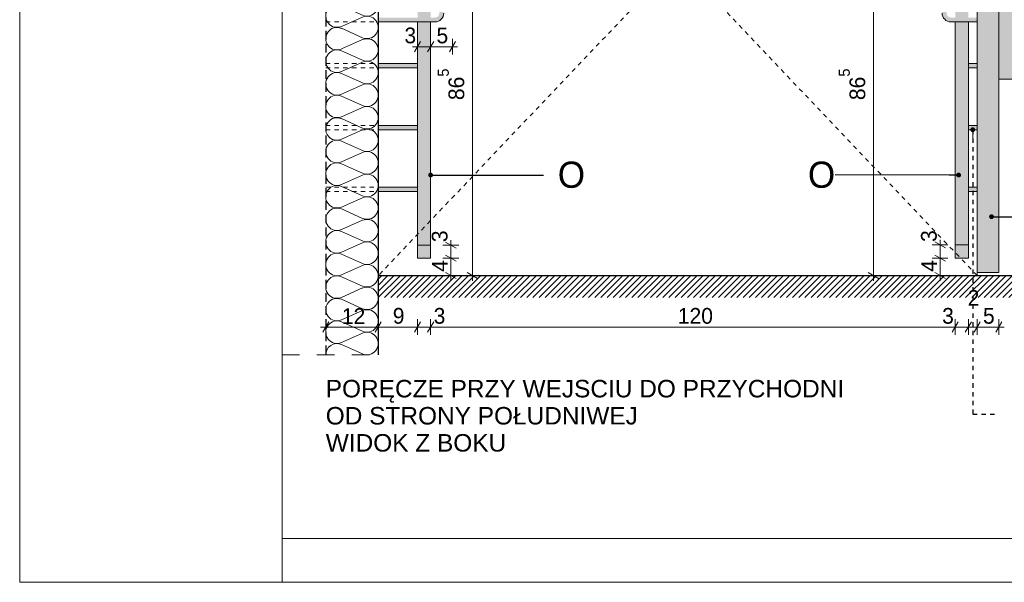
# Model space of a CAD drawing. Extents: x -445637 to -363038, y -16784 to 2261.
# Tile 1 of 29: x -441401 to -439149, y -16784 to -15498. Entities that reach past the tile are written whole.
import ezdxf

# ---------------------------------------------------------------- set-up
doc = ezdxf.new("R2010")
doc.units = 0
doc.header["$MEASUREMENT"] = 0
for name, pattern in [('Hidden Line', [20, 10, -10]), ('Krawędzie ukryte', [30, 20, -10]), ('Przerywana', [80, 40, -40])]:
    doc.linetypes.add(name, pattern=pattern)
for name, color, linetype, lineweight in [('A-Opisy_Nr_Pióra__21', 7, 'Continuous', 13), ('Arch balustrady_Nr_Pióra__41', 7, 'Continuous', 9), ('Arch balustrady_Nr_Pióra__5', 7, 'Continuous', 13), ('Arch ocieplenie_Nr_Pióra__100', 2, 'Continuous', 13), ('Arch opisy_Nr_Pióra__21', 7, 'Continuous', 13), ('ARCH TABELA_Nr_Pióra__21', 7, 'Continuous', 13), ('ARCH TABELA_Nr_Pióra__7', 7, 'Continuous', 13), ('Arch wykończenie_Nr_Pióra__1', 7, 'Continuous', 25), ('arch wypelnienia_Nr_Pióra__21', 7, 'Continuous', 13), ('INWENT TEREN_Nr_Pióra__1', 7, 'Continuous', 25), ('INWENT WYMIARY_Nr_Pióra__21', 7, 'Continuous', 13), ('INWENT.ŚCIANY_Nr_Pióra__1', 7, 'Continuous', 25), ('Istniejące schody_Nr_Pióra__5', 7, 'Continuous', 13)]:
    doc.layers.add(name, color=color, linetype=linetype, lineweight=lineweight)
doc.layers.add('Arch ocieplenie', color=7, linetype='Continuous')
doc.layers.add('INWENT WYMIARY', color=7, linetype='Continuous')
doc.layers.add('arch wypelnienia_Nr_Pióra__2', color=7, linetype='Continuous', lineweight=13, true_color=0x7f7f7f)
doc.styles.add('GENERATED_STYLE_1', font='txt')
doc.styles.add('GENERATED_STYLE_2', font='txt')
doc.styles.add('GENERATED_STYLE_3', font='txt')
doc.styles.add('GENERATED_STYLE_6', font='arial.ttf')
doc.dimstyles.new('GENERATED_STYLE__1', dxfattribs={"dimtxt": 35.999999, "dimasz": 18.24, "dimexe": 0.18, "dimexo": 0, "dimgap": 0.09, "dimtad": 1, "dimdec": 0, "dimlfac": 0.1, "dimzin": 0, "dimdsep": 46, "dimtxsty": 'GENERATED_STYLE_1', "dimblk": 'ARROWHEAD_2', "dimblk1": 'ARROWHEAD_2', "dimblk2": 'ARROWHEAD_2', "dimcen": 0.09, "dimclrd": 7, "dimclre": 7, "dimclrt": 7, "dimazin": 0, "dimtfac": 1, "dimtdec": 4, "dimtmove": 0, "dimatfit": 3, "dimfxl": 0, "dimtolj": 1, "dimtzin": 0, "dimarcsym": 0})
doc.dimstyles.new('GENERATED_STYLE__2', dxfattribs={"dimtxt": 35.999999, "dimasz": 18.24, "dimexe": 0.18, "dimexo": 0, "dimgap": 0.09, "dimtad": 1, "dimdec": 0, "dimlfac": 0.1, "dimzin": 0, "dimdsep": 46, "dimtxsty": 'GENERATED_STYLE_1', "dimblk": 'ARROWHEAD_2', "dimblk1": 'ARROWHEAD_2', "dimblk2": 'ARROWHEAD_2', "dimcen": 0.09, "dimclrd": 7, "dimclre": 7, "dimclrt": 7, "dimazin": 0, "dimtfac": 1, "dimtdec": 4, "dimtmove": 2, "dimatfit": 3, "dimfxl": 0, "dimtolj": 1, "dimtzin": 0, "dimarcsym": 0})
doc.dimstyles.new('GENERATED_STYLE__3', dxfattribs={"dimtxt": 35.999999, "dimasz": 18.24, "dimexe": 0.18, "dimexo": 0, "dimgap": 0.09, "dimtad": 1, "dimtih": 1, "dimtoh": 1, "dimdec": 0, "dimlfac": 0.1, "dimzin": 0, "dimdsep": 46, "dimtxsty": 'GENERATED_STYLE_1', "dimblk": 'ARROWHEAD_2', "dimblk1": 'ARROWHEAD_2', "dimblk2": 'ARROWHEAD_2', "dimcen": 0.09, "dimclrd": 7, "dimclre": 7, "dimclrt": 7, "dimazin": 0, "dimtfac": 1, "dimtdec": 4, "dimtmove": 0, "dimatfit": 3, "dimfxl": 0, "dimtolj": 1, "dimtzin": 0, "dimarcsym": 0})
doc.dimstyles.new('GENERATED_STYLE__7', dxfattribs={"dimtxt": 0.18, "dimasz": 21.888, "dimexe": 0.18, "dimexo": 0.0625, "dimgap": 0.09, "dimtad": 0, "dimtih": 1, "dimtoh": 1, "dimdec": 4, "dimzin": 0, "dimdsep": 46, "dimcen": 0.09, "dimadec": 0, "dimazin": 0, "dimtfac": 1, "dimtdec": 4, "dimtmove": 0, "dimatfit": 3, "dimldrblk": 'ARROWHEAD_11', "dimfxl": 0, "dimtolj": 1, "dimtzin": 0, "dimarcsym": 0})

# ---------------------------------------------------------------- blocks, each defined once
blk = doc.blocks.new('Izolacja cieplna 14_2', base_point=(-440701.3, -16263.9))
at = {"layer": 'Arch ocieplenie_Nr_Pióra__100', "linetype": 'Continuous'}
for p, q in [((-440665.6, -15306.3), (-440617.1, -15284.8)), ((-440617.1, -15332.2), (-440665.6, -15310.7)), ((-440665.6, -15358), (-440617.1, -15336.5)), ((-440617.1, -15383.8), (-440665.6, -15362.3)), ((-440665.6, -15409.6), (-440617.1, -15388.1)), ((-440617.1, -15435.4), (-440665.6, -15414)), ((-440665.6, -15461.3), (-440617.1, -15439.8)), ((-440617.1, -15487.1), (-440665.6, -15465.6)), ((-440665.6, -15512.9), (-440617.1, -15491.4)), ((-440617.1, -15538.7), (-440665.6, -15517.2)), ((-440665.6, -15564.5), (-440617.1, -15543.1)), ((-440617.1, -15590.4), (-440665.6, -15568.9)), ((-440665.6, -15616.2), (-440617.1, -15594.7)), ((-440617.1, -15642), (-440665.6, -15620.5)), ((-440665.6, -15667.8), (-440617.1, -15646.3)), ((-440617.1, -15693.6), (-440665.6, -15672.2)), ((-440665.6, -15719.5), (-440617.1, -15698)), ((-440617.1, -15745.3), (-440665.6, -15723.8)), ((-440665.6, -15771.1), (-440617.1, -15749.6)), ((-440617.1, -15796.9), (-440665.6, -15775.5)), ((-440665.6, -15822.8), (-440617.1, -15801.3)), ((-440617.1, -15848.6), (-440665.6, -15827.1)), ((-440665.6, -15874.4), (-440617.1, -15852.9)), ((-440617.1, -15900.2), (-440665.6, -15878.7)), ((-440665.6, -15926), (-440617.1, -15904.6)), ((-440617.1, -15951.9), (-440665.6, -15930.4)), ((-440665.6, -15977.7), (-440617.1, -15956.2)), ((-440617.1, -16003.5), (-440665.6, -15982)), ((-440665.6, -16029.3), (-440617.1, -16007.8)), ((-440617.1, -16055.1), (-440665.6, -16033.7)), ((-440665.6, -16081), (-440617.1, -16059.5)), ((-440617.1, -16106.8), (-440665.6, -16085.3)), ((-440665.6, -16132.6), (-440617.1, -16111.1)), ((-440617.1, -16158.4), (-440665.6, -16136.9)), ((-440665.6, -16184.3), (-440617.1, -16162.8)), ((-440617.1, -16210.1), (-440665.6, -16188.6)), ((-440665.6, -16235.9), (-440617.1, -16214.4)), ((-440617.1, -16261.7), (-440665.6, -16240.2))]:
    blk.add_line(p, q, dxfattribs=at)
for centre, start_param, end_param in [((-440675.8, -15282.7), 1.570796, 3.554385), ((-440606.9, -15308.5), 2.728799, 6.695979), ((-440675.8, -15334.3), 5.870392, 9.837571), ((-440606.9, -15360.1), 2.728799, 6.695979), ((-440675.8, -15386), 5.870392, 9.837571), ((-440606.9, -15411.8), 2.728799, 6.695979), ((-440675.8, -15437.6), 5.870392, 9.837571), ((-440606.9, -15463.4), 2.728799, 6.695979), ((-440675.8, -15489.2), 5.870392, 9.837571), ((-440606.9, -15515.1), 2.728799, 6.695979), ((-440675.8, -15540.9), 5.870392, 9.837571), ((-440606.9, -15566.7), 2.728799, 6.695979), ((-440675.8, -15592.5), 5.870392, 9.837571), ((-440606.9, -15618.4), 2.728799, 6.695979), ((-440675.8, -15644.2), 5.870392, 9.837571), ((-440606.9, -15670), 2.728799, 6.695979), ((-440675.8, -15695.8), 5.870392, 9.837571), ((-440606.9, -15721.6), 2.728799, 6.695979), ((-440675.8, -15747.5), 5.870392, 9.837571), ((-440606.9, -15773.3), 2.728799, 6.695979), ((-440675.8, -15799.1), 5.870392, 9.837571), ((-440606.9, -15824.9), 2.728799, 6.695979), ((-440675.8, -15850.7), 5.870392, 9.837571), ((-440606.9, -15876.6), 2.728799, 6.695979), ((-440675.8, -15902.4), 5.870392, 9.837571), ((-440606.9, -15928.2), 2.728799, 6.695979), ((-440675.8, -15954), 5.870392, 9.837571), ((-440606.9, -15979.9), 2.728799, 6.695979), ((-440675.8, -16005.7), 5.870392, 9.837571), ((-440606.9, -16031.5), 2.728799, 6.695979), ((-440675.8, -16057.3), 5.870392, 9.837571), ((-440606.9, -16083.1), 2.728799, 6.695979), ((-440675.8, -16109), 5.870392, 9.837571), ((-440606.9, -16134.8), 2.728799, 6.695979), ((-440675.8, -16160.6), 5.870392, 9.837571), ((-440606.9, -16186.4), 2.728799, 6.695979), ((-440675.8, -16212.2), 5.870392, 9.837571), ((-440606.9, -16238.1), 2.728799, 6.695979), ((-440675.8, -16263.9), 5.870392, 7.853982)]:
    blk.add_ellipse(centre, major_axis=(0, 25.8), ratio=0.988385, start_param=start_param, end_param=end_param, dxfattribs=at)
blk = doc.blocks.new('*D137')
at = {"layer": 'INWENT WYMIARY_Nr_Pióra__21', "linetype": 'Continuous'}
for p, q in [((-439430.5, -15218.8), (-439466.5, -15218.8)), ((-439436.5, -15225.7), (-439460.5, -15211.9)), ((-439448.5, -15218.8), (-439448.5, -15207.1)), ((-439448.5, -16082.7), (-439448.5, -15218.8)), ((-439460.5, -16075.7), (-439436.5, -16089.6)), ((-439430.5, -16082.7), (-439466.5, -16082.7)), ((-439448.5, -16094.4), (-439448.5, -16082.7))]:
    blk.add_line(p, q, dxfattribs=at)
at = {"layer": 'INWENT WYMIARY_Nr_Pióra__21', "insert": (-439466.7, -15681.4), "char_height": 36, "attachment_point": 7, "rotation": 90, "style": 'GENERATED_STYLE_2'}
blk.add_mtext('{86\\A1{\\H0.7x;\\S5^  ;}}', dxfattribs=at)
blk = doc.blocks.new('ARROWHEAD_2')
at = {"color": 0, "linetype": 'Continuous', "lineweight": 0}
for p, q in [((0, 0), (-1, 0)), ((-0.38, -0.66), (0.38, 0.66))]:
    blk.add_line(p, q, dxfattribs=at)
blk = doc.blocks.new('*D138')
at = {"layer": 'INWENT WYMIARY_Nr_Pióra__21', "linetype": 'Continuous'}
for p, q in [((-440347.8, -15218.8), (-440383.8, -15218.8)), ((-440353.8, -15225.7), (-440377.8, -15211.9)), ((-440365.8, -15218.8), (-440365.8, -15207.1)), ((-440365.8, -16082.7), (-440365.8, -15218.8)), ((-440377.8, -16075.7), (-440353.8, -16089.6)), ((-440347.8, -16082.7), (-440383.8, -16082.7)), ((-440365.8, -16094.4), (-440365.8, -16082.7))]:
    blk.add_line(p, q, dxfattribs=at)
at = {"layer": 'INWENT WYMIARY_Nr_Pióra__21', "insert": (-440384, -15681.4), "char_height": 36, "attachment_point": 7, "rotation": 90, "style": 'GENERATED_STYLE_2'}
blk.add_mtext('{86\\A1{\\H0.7x;\\S5^  ;}}', dxfattribs=at)
blk = doc.blocks.new('*D139')
at = {"layer": 'INWENT WYMIARY_Nr_Pióra__21', "linetype": 'Continuous'}
for p, q in [((-440427.1, -16035.7), (-440403.1, -16049.5)), ((-440397.1, -16042.6), (-440433.1, -16042.6)), ((-440415.1, -16082.7), (-440415.1, -16042.6)), ((-440427.1, -16075.7), (-440403.1, -16089.6)), ((-440397.1, -16082.7), (-440433.1, -16082.7)), ((-440415.1, -16094.4), (-440415.1, -16082.7))]:
    blk.add_line(p, q, dxfattribs=at)
at = {"layer": 'INWENT WYMIARY_Nr_Pióra__21', "char_height": 36, "attachment_point": 7, "rotation": 90, "style": 'GENERATED_STYLE_1'}
for s, insert in [('{3}', (-440422.3, -16006.3)), ('{4}', (-440422.3, -16074.2))]:
    blk.add_mtext(s, dxfattribs=dict(at, insert=insert))
blk = doc.blocks.new('*D140')
at = {"layer": 'INWENT WYMIARY_Nr_Pióra__21', "linetype": 'Continuous'}
for p, q in [((-440397.1, -16013.2), (-440433.1, -16013.2)), ((-440403.1, -16020.1), (-440427.1, -16006.3)), ((-440415.1, -16013.2), (-440415.1, -16001.5)), ((-440415.1, -16042.6), (-440415.1, -16013.2)), ((-440427.1, -16035.7), (-440403.1, -16049.5)), ((-440397.1, -16042.6), (-440433.1, -16042.6))]:
    blk.add_line(p, q, dxfattribs=at)
at = {"layer": 'INWENT WYMIARY_Nr_Pióra__21', "char_height": 36, "attachment_point": 7, "rotation": 90, "style": 'GENERATED_STYLE_1'}
for s, insert in [('{3}', (-440422.3, -16006.3)), ('{4}', (-440422.3, -16074.2))]:
    blk.add_mtext(s, dxfattribs=dict(at, insert=insert))
blk = doc.blocks.new('*D141')
at = {"layer": 'INWENT WYMIARY_Nr_Pióra__21', "linetype": 'Continuous'}
for p, q in [((-439308, -16035.7), (-439284, -16049.6)), ((-439278, -16042.7), (-439314, -16042.7)), ((-439296, -16082.7), (-439296, -16042.7)), ((-439308, -16075.7), (-439284, -16089.6)), ((-439278, -16082.7), (-439314, -16082.7)), ((-439296, -16094.4), (-439296, -16082.7))]:
    blk.add_line(p, q, dxfattribs=at)
at = {"layer": 'INWENT WYMIARY_Nr_Pióra__21', "char_height": 36, "attachment_point": 7, "rotation": 90, "style": 'GENERATED_STYLE_1'}
for s, insert in [('{3}', (-439303.2, -16005.7)), ('{4}', (-439303.2, -16074.2))]:
    blk.add_mtext(s, dxfattribs=dict(at, insert=insert))
blk = doc.blocks.new('*D142')
at = {"layer": 'INWENT WYMIARY_Nr_Pióra__21', "linetype": 'Continuous'}
for p, q in [((-439278, -16012.7), (-439314, -16012.7)), ((-439284, -16019.6), (-439308, -16005.7)), ((-439296, -16012.7), (-439296, -16000.9)), ((-439296, -16042.7), (-439296, -16012.7)), ((-439308, -16035.7), (-439284, -16049.6)), ((-439278, -16042.7), (-439314, -16042.7))]:
    blk.add_line(p, q, dxfattribs=at)
at = {"layer": 'INWENT WYMIARY_Nr_Pióra__21', "char_height": 36, "attachment_point": 7, "rotation": 90, "style": 'GENERATED_STYLE_1'}
for s, insert in [('{3}', (-439303.2, -16005.7)), ('{4}', (-439303.2, -16074.2))]:
    blk.add_mtext(s, dxfattribs=dict(at, insert=insert))
blk = doc.blocks.new('*D143')
at = {"layer": 'INWENT WYMIARY_Nr_Pióra__21', "linetype": 'Continuous'}
for p, q in [((-440694.4, -16188.5), (-440708.3, -16212.5)), ((-440701.3, -16218.5), (-440701.3, -16182.5)), ((-440574.4, -16188.5), (-440588.3, -16212.5)), ((-440581.3, -16218.5), (-440581.3, -16182.5)), ((-440713.1, -16200.5), (-440701.3, -16200.5)), ((-440701.3, -16200.5), (-440581.3, -16200.5))]:
    blk.add_line(p, q, dxfattribs=at)
at = {"layer": 'INWENT WYMIARY_Nr_Pióra__21', "char_height": 36, "attachment_point": 7, "style": 'GENERATED_STYLE_1'}
for s, insert in [('{2}', (-439232.9, -16151.9)), ('{12}', (-440664.4, -16193.3)), ('{9}', (-440547.9, -16193.3)), ('{3}', (-440454.4, -16193.3)), ('{120}', (-439895.9, -16193.3)), ('{3}', (-439291.3, -16193.3)), ('{5}', (-439197.9, -16193.3))]:
    blk.add_mtext(s, dxfattribs=dict(at, insert=insert))
blk = doc.blocks.new('*D144')
at = {"layer": 'INWENT WYMIARY_Nr_Pióra__21', "linetype": 'Continuous'}
for p, q in [((-440574.4, -16188.5), (-440588.3, -16212.5)), ((-440581.3, -16218.5), (-440581.3, -16182.5)), ((-440484.4, -16188.5), (-440498.3, -16212.5)), ((-440491.3, -16218.5), (-440491.3, -16182.5)), ((-440581.3, -16200.5), (-440491.3, -16200.5))]:
    blk.add_line(p, q, dxfattribs=at)
at = {"layer": 'INWENT WYMIARY_Nr_Pióra__21', "char_height": 36, "attachment_point": 7, "style": 'GENERATED_STYLE_1'}
for s, insert in [('{2}', (-439232.9, -16151.9)), ('{12}', (-440664.4, -16193.3)), ('{9}', (-440547.9, -16193.3)), ('{3}', (-440454.4, -16193.3)), ('{120}', (-439895.9, -16193.3)), ('{3}', (-439291.3, -16193.3)), ('{5}', (-439197.9, -16193.3))]:
    blk.add_mtext(s, dxfattribs=dict(at, insert=insert))
blk = doc.blocks.new('*D145')
at = {"layer": 'INWENT WYMIARY_Nr_Pióra__21', "linetype": 'Continuous'}
for p, q in [((-440484.4, -16188.5), (-440498.3, -16212.5)), ((-440491.3, -16218.5), (-440491.3, -16182.5)), ((-440454.4, -16188.5), (-440468.3, -16212.5)), ((-440461.3, -16218.5), (-440461.3, -16182.5)), ((-440491.3, -16200.5), (-440461.3, -16200.5))]:
    blk.add_line(p, q, dxfattribs=at)
at = {"layer": 'INWENT WYMIARY_Nr_Pióra__21', "char_height": 36, "attachment_point": 7, "style": 'GENERATED_STYLE_1'}
for s, insert in [('{2}', (-439232.9, -16151.9)), ('{12}', (-440664.4, -16193.3)), ('{9}', (-440547.9, -16193.3)), ('{3}', (-440454.4, -16193.3)), ('{120}', (-439895.9, -16193.3)), ('{3}', (-439291.3, -16193.3)), ('{5}', (-439197.9, -16193.3))]:
    blk.add_mtext(s, dxfattribs=dict(at, insert=insert))
blk = doc.blocks.new('*D146')
at = {"layer": 'INWENT WYMIARY_Nr_Pióra__21', "linetype": 'Continuous'}
for p, q in [((-440454.4, -16188.5), (-440468.3, -16212.5)), ((-440461.3, -16218.5), (-440461.3, -16182.5)), ((-439254.4, -16188.5), (-439268.3, -16212.5)), ((-439261.3, -16218.5), (-439261.3, -16182.5)), ((-440461.3, -16200.5), (-439261.3, -16200.5))]:
    blk.add_line(p, q, dxfattribs=at)
at = {"layer": 'INWENT WYMIARY_Nr_Pióra__21', "char_height": 36, "attachment_point": 7, "style": 'GENERATED_STYLE_1'}
for s, insert in [('{2}', (-439232.9, -16151.9)), ('{12}', (-440664.4, -16193.3)), ('{9}', (-440547.9, -16193.3)), ('{3}', (-440454.4, -16193.3)), ('{120}', (-439895.9, -16193.3)), ('{3}', (-439291.3, -16193.3)), ('{5}', (-439197.9, -16193.3))]:
    blk.add_mtext(s, dxfattribs=dict(at, insert=insert))
blk = doc.blocks.new('*D147')
at = {"layer": 'INWENT WYMIARY_Nr_Pióra__21', "linetype": 'Continuous'}
for p, q in [((-439254.4, -16188.5), (-439268.3, -16212.5)), ((-439261.3, -16218.5), (-439261.3, -16182.5)), ((-439224.4, -16188.5), (-439238.3, -16212.5)), ((-439231.3, -16218.5), (-439231.3, -16182.5)), ((-439261.3, -16200.5), (-439231.3, -16200.5))]:
    blk.add_line(p, q, dxfattribs=at)
at = {"layer": 'INWENT WYMIARY_Nr_Pióra__21', "char_height": 36, "attachment_point": 7, "style": 'GENERATED_STYLE_1'}
for s, insert in [('{2}', (-439232.9, -16151.9)), ('{12}', (-440664.4, -16193.3)), ('{9}', (-440547.9, -16193.3)), ('{3}', (-440454.4, -16193.3)), ('{120}', (-439895.9, -16193.3)), ('{3}', (-439291.3, -16193.3)), ('{5}', (-439197.9, -16193.3))]:
    blk.add_mtext(s, dxfattribs=dict(at, insert=insert))
blk = doc.blocks.new('*D148')
at = {"layer": 'INWENT WYMIARY_Nr_Pióra__21', "linetype": 'Continuous'}
for p, q in [((-439224.4, -16188.5), (-439238.3, -16212.5)), ((-439231.3, -16218.5), (-439231.3, -16182.5)), ((-439204.4, -16188.5), (-439218.3, -16212.5)), ((-439211.3, -16218.5), (-439211.3, -16182.5)), ((-439231.3, -16200.5), (-439211.3, -16200.5))]:
    blk.add_line(p, q, dxfattribs=at)
at = {"layer": 'INWENT WYMIARY_Nr_Pióra__21', "char_height": 36, "attachment_point": 7, "style": 'GENERATED_STYLE_1'}
for s, insert in [('{2}', (-439232.9, -16151.9)), ('{12}', (-440664.4, -16193.3)), ('{9}', (-440547.9, -16193.3)), ('{3}', (-440454.4, -16193.3)), ('{120}', (-439895.9, -16193.3)), ('{3}', (-439291.3, -16193.3)), ('{5}', (-439197.9, -16193.3))]:
    blk.add_mtext(s, dxfattribs=dict(at, insert=insert))
blk = doc.blocks.new('*D149')
at = {"layer": 'INWENT WYMIARY_Nr_Pióra__21', "linetype": 'Continuous'}
for p, q in [((-439204.4, -16188.5), (-439218.3, -16212.5)), ((-439211.3, -16218.5), (-439211.3, -16182.5)), ((-439168.3, -16212.5), (-439154.4, -16188.5)), ((-439161.3, -16218.5), (-439161.3, -16182.5)), ((-439211.3, -16200.5), (-439161.3, -16200.5)), ((-439161.3, -16200.5), (-439149.6, -16200.5))]:
    blk.add_line(p, q, dxfattribs=at)
at = {"layer": 'INWENT WYMIARY_Nr_Pióra__21', "char_height": 36, "attachment_point": 7, "style": 'GENERATED_STYLE_1'}
for s, insert in [('{2}', (-439232.9, -16151.9)), ('{12}', (-440664.4, -16193.3)), ('{9}', (-440547.9, -16193.3)), ('{3}', (-440454.4, -16193.3)), ('{120}', (-439895.9, -16193.3)), ('{3}', (-439291.3, -16193.3)), ('{5}', (-439197.9, -16193.3))]:
    blk.add_mtext(s, dxfattribs=dict(at, insert=insert))
blk = doc.blocks.new('*D151')
at = {"layer": 'INWENT WYMIARY_Nr_Pióra__21', "linetype": 'Continuous'}
for p, q in [((-440503.1, -15559.2), (-440491.3, -15559.2)), ((-440484.4, -15547.2), (-440498.3, -15571.2)), ((-440491.3, -15577.2), (-440491.3, -15541.2)), ((-440491.3, -15559.2), (-440461.3, -15559.2)), ((-440454.4, -15547.2), (-440468.3, -15571.2)), ((-440461.3, -15577.2), (-440461.3, -15541.2))]:
    blk.add_line(p, q, dxfattribs=at)
at = {"layer": 'INWENT WYMIARY_Nr_Pióra__21', "char_height": 36, "attachment_point": 7, "style": 'GENERATED_STYLE_1'}
for s, insert in [('{3}', (-440521.3, -15552)), ('{5}', (-440447.9, -15552))]:
    blk.add_mtext(s, dxfattribs=dict(at, insert=insert))
blk = doc.blocks.new('*D152')
at = {"layer": 'INWENT WYMIARY_Nr_Pióra__21', "linetype": 'Continuous'}
for p, q in [((-440454.4, -15547.2), (-440468.3, -15571.2)), ((-440461.3, -15577.2), (-440461.3, -15541.2)), ((-440461.3, -15559.2), (-440411.3, -15559.2)), ((-440418.3, -15571.2), (-440404.4, -15547.2)), ((-440411.3, -15577.2), (-440411.3, -15541.2)), ((-440411.3, -15559.2), (-440399.6, -15559.2))]:
    blk.add_line(p, q, dxfattribs=at)
at = {"layer": 'INWENT WYMIARY_Nr_Pióra__21', "char_height": 36, "attachment_point": 7, "style": 'GENERATED_STYLE_1'}
for s, insert in [('{3}', (-440521.3, -15552)), ('{5}', (-440447.9, -15552))]:
    blk.add_mtext(s, dxfattribs=dict(at, insert=insert))
blk = doc.blocks.new('*D170')
at = {"layer": 'INWENT WYMIARY_Nr_Pióra__21', "linetype": 'Continuous'}
for p, q in [((-438948.6, -14333.8), (-438972.6, -14320)), ((-438960.6, -14326.9), (-438960.6, -14315.2)), ((-438942.6, -14326.9), (-438978.6, -14326.9)), ((-438960.6, -15633.6), (-438960.6, -14326.9)), ((-438972.6, -15626.7), (-438948.6, -15640.6)), ((-438942.6, -15633.6), (-438978.6, -15633.6)), ((-438960.6, -15645.4), (-438960.6, -15633.6))]:
    blk.add_line(p, q, dxfattribs=at)
at = {"layer": 'INWENT WYMIARY_Nr_Pióra__21', "insert": (-438978.8, -15059.7), "char_height": 36, "attachment_point": 7, "rotation": 90, "style": 'GENERATED_STYLE_2'}
blk.add_mtext('{130\\A1{\\H0.7x;\\S5^  ;}}', dxfattribs=at)
blk = doc.blocks.new('ARROWHEAD_11')
at = {"color": 0, "linetype": 'Continuous', "lineweight": 0}
blk.add_line((0, 0), (-1, 0), dxfattribs=at)
at = {"color": 0, "linetype": 'Continuous', "lineweight": 0, "const_width": 0.25, "flags": 128}
blk.add_lwpolyline([(-0.125, 0, 1), (0.125, 0, 1)], format="xyb", close=True, dxfattribs=at)

msp = doc.modelspace()

# ---------------------------------------------------------------- hatches: boundary and pattern name
at = {"layer": 'arch wypelnienia_Nr_Pióra__2', "linetype": 'Continuous'}
h = msp.add_hatch(color=256, dxfattribs=at)
h.paths.add_polyline_path([(-439311.3, -14437.7), (-439261.3, -14437.7), (-439261.3, -14584.9), (-439211.3, -14584.9), (-439211.3, -14470.5), (-439171.3, -14470.5), (-439171.3, -14326.9), (-439191.3, -14317.1), (-439191.3, -14272.5), (-437816.1, -14948.1, -0.414214), (-437779.5, -15055.2), (-438081.3, -15669.5), (-438081.3, -16053.6), (-438271.3, -16053.6), (-438271.3, -15933.6), (-438131.3, -15933.6), (-438131.3, -15917.4), (-439121.3, -15431.1), (-439121.3, -15513.6), (-438981.3, -15513.6), (-438981.3, -15633.6), (-439161.3, -15633.6), (-439161.3, -16075.6), (-439211.3, -16075.6), (-439211.3, -15890.6), (-439231.3, -15890.6), (-439231.3, -16042.7), (-439261.3, -16042.7), (-439261.3, -15502.5), (-439273.9, -15502.3, -0.376516), (-439291.3, -15482.5), (-439291.3, -15457.3), (-439311.3, -15457.3)], flags=0)
h.paths.add_polyline_path([(-438081.3, -14862.3), (-437833.7, -14984, -0.414214), (-437815.4, -15037.5), (-438081.3, -15578.8)], flags=0)
h.paths.add_polyline_path([(-439121.3, -14606.6), (-439121.3, -14351.5), (-438131.3, -14837.8), (-438131.3, -15092.9)], flags=0)
h.paths.add_polyline_path([(-439121.3, -14740.3), (-439121.3, -14628.9), (-438131.3, -15115.2), (-438131.3, -15226.6)], flags=0)
h.paths.add_polyline_path([(-439121.3, -14762.6), (-438131.3, -15248.9), (-438131.3, -15360.3), (-439121.3, -14874)], flags=0)
h.paths.add_polyline_path([(-439121.3, -14896.3), (-438131.3, -15382.6), (-438131.3, -15494), (-439121.3, -15007.7)], flags=0)
h.paths.add_polyline_path([(-439121.3, -15141.4), (-439121.3, -15030), (-438131.3, -15516.3), (-438131.3, -15627.7)], flags=0)
h.paths.add_polyline_path([(-439121.3, -15275.1), (-439121.3, -15163.7), (-438131.3, -15650), (-438131.3, -15761.4)], flags=0)
h.paths.add_polyline_path([(-439121.3, -15297.4), (-438131.3, -15783.7), (-438131.3, -15895.1), (-439121.3, -15408.8)], flags=0)
h.paths.add_polyline_path([(-439211.3, -15880.6), (-439231.3, -15880.6), (-439231.3, -15749.1), (-439211.3, -15749.1)], flags=0)
h.paths.add_polyline_path([(-439211.3, -15739.1), (-439231.3, -15739.1), (-439231.3, -15607.5), (-439211.3, -15607.5)], flags=0)
h.paths.add_polyline_path([(-439231.3, -15597.5), (-439231.3, -15502.5), (-439211.3, -15502.5), (-439211.3, -15597.5)], flags=0)
h.paths.add_polyline_path([(-439211.3, -15492.5), (-439231.3, -15492.5), (-439231.3, -15466), (-439211.3, -15466)], flags=0)
h.paths.add_polyline_path([(-439281.3, -15457.3), (-439261.3, -15457.3), (-439261.3, -15492.5), (-439271.3, -15492.5, -0.414214), (-439281.3, -15482.5)], flags=0)
h.paths.add_polyline_path([(-439211.3, -15456), (-439231.3, -15456), (-439231.3, -15361), (-439211.3, -15361)], flags=0)
h.paths.add_polyline_path([(-439231.3, -15351), (-439231.3, -15325.5), (-439211.3, -15325.5), (-439211.3, -15351)], flags=0)
h.paths.add_polyline_path([(-439231.3, -15315.5), (-439231.3, -15302.5), (-439211.3, -15302.5), (-439211.3, -15315.5)], flags=0)
h.paths.add_polyline_path([(-439231.3, -15292.5), (-439231.3, -15270.1), (-439261.3, -15270.1), (-439261.3, -15219.5), (-439211.3, -15219.5), (-439211.3, -15292.5)], flags=0)
h.paths.add_polyline_path([(-439261.3, -15161), (-439211.3, -15161), (-439211.3, -15185.8), (-439211.3, -15209.5), (-439261.3, -15209.5)], flags=0)
h.paths.add_polyline_path([(-439211.3, -15078), (-439211.3, -15151), (-439261.3, -15151), (-439261.3, -15078)], flags=0)
h.paths.add_polyline_path([(-439261.3, -15068), (-439261.3, -15019.5), (-439211.3, -15019.5), (-439211.3, -15068)], flags=0)
h.paths.add_polyline_path([(-439211.3, -14936.5), (-439211.3, -15009.5), (-439261.3, -15009.5), (-439261.3, -14936.5)], flags=0)
h.paths.add_polyline_path([(-439211.3, -14878), (-439211.3, -14926.5), (-439261.3, -14926.5), (-439261.3, -14878)], flags=0)
h.paths.add_polyline_path([(-439211.3, -14794.9), (-439211.3, -14868), (-439261.3, -14868), (-439261.3, -14794.9)], flags=0)
h.paths.add_polyline_path([(-439261.3, -14784.9), (-439261.3, -14736.5), (-439211.3, -14736.5), (-439211.3, -14784.9)], flags=0)
h.paths.add_polyline_path([(-439261.3, -14726.5), (-439261.3, -14594.9), (-439211.3, -14594.9), (-439211.3, -14726.5)], flags=0)
h = msp.add_hatch(color=256, dxfattribs=at)
h.paths.add_polyline_path([(-440461.3, -14437.7), (-440411.3, -14437.7), (-440411.3, -15457.3), (-440431.3, -15457.3), (-440431.3, -15482.5, -0.376516), (-440448.7, -15502.3), (-440461.3, -15502.5), (-440461.3, -16042.6), (-440491.3, -16042.6), (-440491.3, -15890.6), (-440581.3, -15890.6), (-440581.3, -15880.6), (-440491.3, -15880.6), (-440491.3, -15749.1), (-440581.3, -15749.1), (-440581.3, -15739.1), (-440491.3, -15739.1), (-440491.3, -15607.5), (-440581.3, -15607.5), (-440581.3, -15597.5), (-440491.3, -15597.5), (-440491.3, -15502.5), (-440581.3, -15502.5), (-440581.3, -15492.5), (-440491.3, -15492.5), (-440491.3, -15466), (-440581.3, -15466), (-440581.3, -15456), (-440491.3, -15456), (-440491.3, -15361), (-440581.3, -15361), (-440581.3, -15351), (-440491.3, -15351), (-440491.3, -15325.5), (-440581.3, -15325.5), (-440581.3, -15315.5), (-440491.3, -15315.5), (-440491.3, -15302.5), (-440581.3, -15302.5), (-440581.3, -15292.5), (-440491.3, -15292.5), (-440491.3, -15270.1), (-440461.3, -15270.1), (-440461.3, -15219.5), (-440521.3, -15219.5), (-440521.3, -15209.5), (-440461.3, -15209.5), (-440461.3, -15161), (-440521.3, -15161), (-440521.3, -15151), (-440461.3, -15151), (-440461.3, -15078), (-440521.3, -15078), (-440521.3, -15068), (-440461.3, -15068), (-440461.3, -15019.5), (-440521.3, -15019.5), (-440521.3, -15009.5), (-440461.3, -15009.5), (-440461.3, -14936.5), (-440521.3, -14936.5), (-440521.3, -14926.5), (-440461.3, -14926.5), (-440461.3, -14878), (-440521.3, -14878), (-440521.3, -14868), (-440461.3, -14868), (-440461.3, -14794.9), (-440521.3, -14794.9), (-440521.3, -14784.9), (-440461.3, -14784.9), (-440461.3, -14736.5), (-440521.3, -14736.5), (-440521.3, -14726.5), (-440461.3, -14726.5), (-440461.3, -14594.9), (-440521.3, -14594.9), (-440521.3, -14584.9), (-440461.3, -14584.9)], flags=0)
h.paths.add_polyline_path([(-440441.3, -15482.5, -0.414214), (-440451.3, -15492.5), (-440461.3, -15492.5), (-440461.3, -15457.3), (-440441.3, -15457.3)], flags=0)
at = {"layer": 'arch wypelnienia_Nr_Pióra__21', "linetype": 'Continuous'}
h = msp.add_hatch(dxfattribs=at)
h.set_pattern_fill('Cegła_zwykła', color=256, style=0, pattern_type=2)
h.set_pattern_definition([(45, (0, 0), (-7.07106781, 7.07106781), [])])
h.paths.add_polyline_path([(-440581.3, -16133.1), (-437193.5, -16133.1), (-437193.5, -16082.7), (-440581.3, -16082.7)], flags=0)

# ---------------------------------------------------------------- linework, layer by layer
at = {"layer": 'A-Opisy_Nr_Pióra__21', "linetype": 'Przerywana'}
msp.add_line((-440801.3, -16263.9), (-440581.3, -16263.9), dxfattribs=at)
at = {"layer": 'Arch balustrady_Nr_Pióra__41', "linetype": 'Continuous'}
for p, q in [((-439211.3, -15185.8), (-439211.3, -16045.6)), ((-439161.3, -15185.8), (-439161.3, -16075.6)), ((-440581.3, -15502.5), (-440451.3, -15502.5)), ((-440491.3, -15502.5), (-440491.3, -15996.2)), ((-440461.3, -15502.5), (-440461.3, -15996.2)), ((-439211.3, -15502.5), (-439271.3, -15502.5)), ((-439261.3, -15502.5), (-439261.3, -15996.2)), ((-439231.3, -15502.5), (-439231.3, -15996.2)), ((-440581.3, -15597.5), (-440491.3, -15597.5)), ((-440581.3, -15607.5), (-440491.3, -15607.5)), ((-439211.3, -15597.5), (-439231.3, -15597.5)), ((-439211.3, -15607.5), (-439231.3, -15607.5)), ((-440581.3, -15739.1), (-440491.3, -15739.1)), ((-439211.3, -15739.1), (-439231.3, -15739.1)), ((-440581.3, -15749.1), (-440491.3, -15749.1)), ((-439211.3, -15749.1), (-439231.3, -15749.1)), ((-440581.3, -15880.6), (-440491.3, -15880.6)), ((-440581.3, -15890.6), (-440491.3, -15890.6)), ((-439211.3, -15880.6), (-439231.3, -15880.6)), ((-439211.3, -15890.6), (-439231.3, -15890.6)), ((-440491.3, -15996.2), (-440491.3, -16042.6)), ((-440461.3, -16013.2), (-440491.3, -16013.2)), ((-440461.3, -16042.6), (-440461.3, -15996.2)), ((-439261.3, -16042.7), (-439261.3, -15996.2)), ((-439261.3, -16012.7), (-439231.3, -16012.7)), ((-439231.3, -15996.2), (-439231.3, -16042.7)), ((-440491.3, -16042.6), (-440461.3, -16042.6)), ((-439231.3, -16042.7), (-439261.3, -16042.7)), ((-439161.3, -16075.6), (-439211.3, -16075.6))]:
    msp.add_line(p, q, dxfattribs=at)
at = {"layer": 'Arch balustrady_Nr_Pióra__41', "linetype": 'Hidden Line'}
for p, q in [((-440701.3, -15502.5), (-440581.3, -15502.5)), ((-440701.3, -15597.5), (-440581.3, -15597.5)), ((-440701.3, -15607.5), (-440581.3, -15607.5)), ((-440701.3, -15739.1), (-440581.3, -15739.1)), ((-440701.3, -15749.1), (-440581.3, -15749.1)), ((-440701.3, -15880.6), (-440581.3, -15880.6)), ((-440701.3, -15890.6), (-440581.3, -15890.6))]:
    msp.add_line(p, q, dxfattribs=at)
at = {"layer": 'Arch balustrady_Nr_Pióra__41', "linetype": 'Continuous'}
for centre, start, end in [((-440451.3, -15482.5), 270, 0), ((-439271.3, -15482.5), 180, 270)]:
    msp.add_arc(centre, 20, start, end, dxfattribs=at)
at = {"layer": 'Arch balustrady_Nr_Pióra__5', "linetype": 'Continuous'}
msp.add_line((-439161.3, -15633.6), (-438981.3, -15633.6), dxfattribs=at)
at = {"layer": 'ARCH TABELA_Nr_Pióra__21', "linetype": 'Continuous'}
for p, q in [((-441401.3, -16784.2), (-441401.3, -10844.2)), ((-440801.3, -10844.2), (-440801.3, -16784.2)), ((-433141.3, -16684.2), (-440801.3, -16684.2)), ((-440801.3, -16784.2), (-440801.3, -16684.2)), ((-433041.3, -16784.2), (-441401.3, -16784.2))]:
    msp.add_line(p, q, dxfattribs=at)
at = {"layer": 'Arch wykończenie_Nr_Pióra__1', "linetype": 'Continuous'}
msp.add_line((-440581.3, -15282.7), (-440581.3, -16263.9), dxfattribs=at)
at = {"layer": 'INWENT TEREN_Nr_Pióra__1', "linetype": 'Continuous'}
msp.add_line((-440581.3, -16082.7), (-437193.5, -16082.7), dxfattribs=at)
at = {"layer": 'INWENT.ŚCIANY_Nr_Pióra__1', "linetype": 'Krawędzie ukryte'}
msp.add_line((-440701.3, -15282.7), (-440701.3, -16263.9), dxfattribs=at)
at = {"layer": 'Istniejące schody_Nr_Pióra__5', "linetype": 'Hidden Line'}
for p, q in [((-439896.3, -15362.7), (-440581.3, -16082.7)), ((-439211.3, -16082.7), (-439896.3, -15362.7))]:
    msp.add_line(p, q, dxfattribs=at)
at = {"layer": 'Istniejące schody_Nr_Pióra__5', "linetype": 'Continuous'}
msp.add_line((-439211.3, -15362.7), (-439211.3, -16082.7), dxfattribs=at)

# ---------------------------------------------------------------- block references
at = {"layer": 'Arch ocieplenie', "color": 104, "linetype": 'Continuous', "lineweight": 20, "true_color": 0x029e21}
msp.add_blockref('Izolacja cieplna 14_2', (-440701.3, -16263.9), dxfattribs=at)

# ---------------------------------------------------------------- texts
at = {"layer": 'Arch opisy_Nr_Pióra__21', "linetype": 'Continuous', "char_height": 60, "width": 54.212, "style": 'GENERATED_STYLE_3'}
for insert, attachment_point in [((-440170.5, -15852.4), 4), ((-439535.9, -15852.4), 6)]:
    msp.add_mtext('{O}', dxfattribs=dict(at, insert=insert, attachment_point=attachment_point))
at = {"layer": 'ARCH TABELA_Nr_Pióra__7', "linetype": 'Continuous', "insert": (-440701.3, -16321.3), "char_height": 40, "attachment_point": 1, "line_spacing_factor": 0.929324, "style": 'GENERATED_STYLE_6'}
msp.add_mtext('{PORĘCZE PRZY WEJSCIU DO PRZYCHODNI \\POD STRONY POŁUDNIWEJ\\PWIDOK Z BOKU}', dxfattribs=at)

# ---------------------------------------------------------------- dimensions: what is measured, and where the dimension line sits
at = {"layer": 'INWENT WYMIARY', "linetype": 'Continuous'}
for base, p1, p2, dimstyle, picture, middle in [((-438960.6, -15633.6), (-438981.3, -15633.6), (-439171.3, -14326.9), 'GENERATED_STYLE__2', '*D170', (-438985.8, -14982.7)), ((-440365.8, -16082.7), (-440397.7, -16082.7), (-440411.3, -15218.8), 'GENERATED_STYLE__1', '*D138', (-440391, -15618)), ((-439448.5, -16082.7), (-439361.4, -16082.7), (-439311.3, -15218.8), 'GENERATED_STYLE__1', '*D137', (-439473.7, -15618)), ((-440415.1, -16082.7), (-440415.1, -16082.7), (-440461.3, -16042.6), 'GENERATED_STYLE__1', '*D139', (-440440.3, -16060.5)), ((-440415.1, -16082.7), (-440461.3, -16042.6), (-440461.3, -16013.2), 'GENERATED_STYLE__1', '*D140', (-440440.3, -15992.6)), ((-439296, -16082.7), (-439268.7, -16082.7), (-439261.3, -16042.7), 'GENERATED_STYLE__1', '*D141', (-439321.2, -16060.5)), ((-439296, -16082.7), (-439261.3, -16042.7), (-439261.3, -16012.7), 'GENERATED_STYLE__1', '*D142', (-439321.2, -15992.1))]:
    dim = msp.add_linear_dim(base=base, p1=p1, p2=p2, angle=90, dimstyle=dimstyle, dxfattribs=at)
    dim.commit()
    dim.dimension.update_dxf_attribs({"geometry": picture, "text_midpoint": middle})
for base, p1, p2, picture, middle in [((-440491.3, -15559.2), (-440461.3, -15532.7), (-440411.3, -15457.3), '*D152', (-440434.2, -15534)), ((-440491.3, -15559.2), (-440491.3, -15529.1), (-440461.3, -15532.7), '*D151', (-440507.7, -15534)), ((-440701.3, -16200.5), (-440701.3, -16082.7), (-440581.3, -16000.9), '*D143', (-440637.1, -16175.3)), ((-440701.3, -16200.5), (-440581.3, -16000.9), (-440491.3, -16042.6), '*D144', (-440534.2, -16175.3)), ((-440701.3, -16200.5), (-440491.3, -16042.6), (-440461.3, -16042.6), '*D145', (-440440.8, -16175.3)), ((-440701.3, -16200.5), (-440461.3, -16042.6), (-439261.3, -16042.7), '*D146', (-439854.9, -16175.3)), ((-440701.3, -16200.5), (-439261.3, -16042.7), (-439231.3, -16042.7), '*D147', (-439277.7, -16175.3)), ((-440701.3, -16200.5), (-439231.3, -16042.7), (-439211.3, -16075.6), '*D148', (-439219.2, -16133.9)), ((-440701.3, -16200.5), (-439211.3, -16075.6), (-439161.3, -16075.6), '*D149', (-439184.2, -16175.3))]:
    dim = msp.add_linear_dim(base=base, p1=p1, p2=p2, dimstyle='GENERATED_STYLE__3', dxfattribs=at)
    dim.commit()
    dim.dimension.update_dxf_attribs({"geometry": picture, "text_midpoint": middle})

# ---------------------------------------------------------------- leaders
at = {"layer": 'Arch opisy_Nr_Pióra__21', "linetype": 'Hidden Line', "annotation_type": 0, "has_hookline": 1, "hookline_direction": 1, "text_width": 880}
msp.add_leader([(-439221.3, -15749.1), (-439221.3, -16399.4), (-439168, -16399.4)], dimstyle='GENERATED_STYLE__7', dxfattribs=at)
at = {"layer": 'Arch opisy_Nr_Pióra__21', "linetype": 'Continuous', "annotation_type": 0, "has_hookline": 1, "hookline_direction": 1}
for points, text_width in [([(-440461.3, -15852.8), (-440203, -15852.8)], 45.7), ([(-439253.6, -15852.8), (-439535.9, -15852.4)], 45.7), ([(-439178.3, -15948.1), (-438814.1, -15948.1)], 40)]:
    msp.add_leader(points, dimstyle='GENERATED_STYLE__7', dxfattribs=dict(at, text_width=text_width))

doc.saveas('drawing.dxf')
